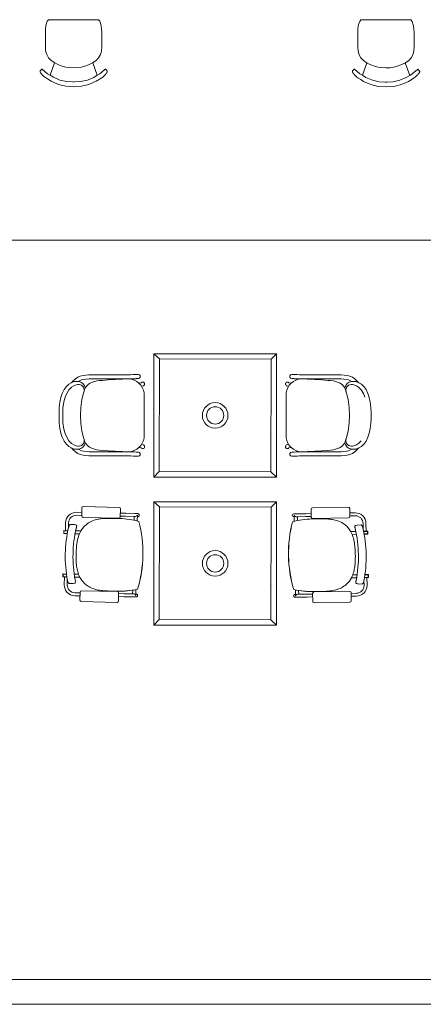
# Model space of a CAD drawing. Header units: millimetres. Extents: x 99250 to 122845, y -19292 to 18303.
# Tile 7 of 99: x 106019 to 108513, y 152 to 6233. Entities that reach past the tile are written whole.
import ezdxf

# ---------------------------------------------------------------- set-up
doc = ezdxf.new("R2010")
doc.units = ezdxf.units.MM
doc.header["$MEASUREMENT"] = 0
doc.linetypes.add('HIDDENX2', pattern=[0.75, 0.5, -0.25])
doc.layers.add('IRISH HOUSE_HYD AIRPORT_DRAINAGE LAYOUT 1$0$GREY SCALE', color=8, linetype='Continuous')
for name, color, linetype, lineweight in [('IRISH HOUSE_HYD AIRPORT_DRAINAGE LAYOUT 1$0$GREYSCALE', 8, 'Continuous', 0), ('M-MEP-ELFA-CABLE', 1, 'HIDDENX2', 20), ('M-MEP-ELPR-EQUIP', 6, 'Continuous', 20)]:
    doc.layers.add(name, color=color, linetype=linetype, lineweight=lineweight)

# ---------------------------------------------------------------- blocks, each defined once
blk = doc.blocks.new('IRISH HOUSE_HYD AIRPORT_DRAINAGE LAYOUT 1$0$FLOOR PLAN')
at = {"layer": 'IRISH HOUSE_HYD AIRPORT_DRAINAGE LAYOUT 1$0$GREYSCALE', "color": 8, "lineweight": 0}
for p, q in [((6182, 6203.2), (6178.2, 6180)), ((6189.7, 6223.5), (6182, 6203.2)), ((6197, 6232.9), (6189.7, 6223.5)), ((6505.7, 6232.9), (6197, 6232.9)), ((6505.7, 6232.9), (6513.3, 6223)), ((6513.3, 6223), (6521.1, 6202.7)), ((6521.1, 6202.7), (6525, 6179.5)), ((8112.6, 6202.5), (8108.7, 6179.3)), ((8120.3, 6222.8), (8112.6, 6202.5)), ((8127.6, 6232.3), (8120.3, 6222.8)), ((8436.2, 6232.3), (8127.6, 6232.3)), ((8128.1, 6232.9), (8127.8, 6232.6)), ((8435.7, 6232.9), (8436, 6232.6)), ((8436.2, 6232.3), (8443.8, 6222.4)), ((8443.8, 6222.4), (8451.6, 6202.1)), ((6178.2, 6180), (6177.4, 6151.7)), ((6177.4, 6151.7), (6177.4, 6120.3)), ((6525, 6179.5), (6525.9, 6151.2)), ((6525.9, 6151.2), (6525.9, 6119.9)), ((8108.7, 6179.3), (8107.9, 6151)), ((8107.9, 6151), (8108, 6119.7)), ((8451.6, 6202.1), (8455.5, 6178.9)), ((8455.5, 6178.9), (8456.4, 6150.6)), ((8456.4, 6150.6), (8456.4, 6119.3)), ((6177.4, 6120.3), (6177.4, 6119.9)), ((6177.5, 6068.4), (6177.4, 6119.9)), ((6525.9, 6119.9), (6525.9, 6119.5)), ((6525.9, 6119.5), (6525.9, 6092.9)), ((6525.9, 6092.9), (6525.9, 6092.7)), ((6526, 6068), (6525.9, 6092.7)), ((8108, 6119.7), (8108, 6119.3)), ((8108, 6067.8), (8108, 6119.3)), ((8456.4, 6119.3), (8456.4, 6118.8)), ((8456.4, 6118.8), (8456.5, 6092.3)), ((8456.5, 6092.3), (8456.5, 6092.1)), ((8456.5, 6067.4), (8456.5, 6092.1)), ((6177.5, 6068.4), (6179.3, 6039.8)), ((6179.3, 6039.8), (6186, 6017.5)), ((6524.3, 6039.3), (6517.6, 6017.1)), ((6526, 6068), (6524.3, 6039.3)), ((8108, 6067.8), (8109.8, 6039.2)), ((8109.8, 6039.2), (8116.5, 6016.9)), ((8454.8, 6038.7), (8448.1, 6016.5)), ((8456.5, 6067.4), (8454.8, 6038.7)), ((6186, 6017.5), (6197, 5998)), ((6197, 5998), (6212.7, 5981)), ((6233.4, 5967.4), (6206.2, 5890.2)), ((6212.7, 5981), (6235.6, 5966)), ((6235.6, 5966), (6259.2, 5954.7)), ((6444.6, 5954.5), (6468.1, 5965.7)), ((6468.1, 5965.7), (6491, 5980.6)), ((6471.1, 5967.6), (6498.7, 5889.8)), ((6506.6, 5997.6), (6491, 5980.6)), ((6517.6, 6017.1), (6506.6, 5997.6)), ((8116.5, 6016.9), (8127.5, 5997.4)), ((8127.5, 5997.4), (8143.2, 5980.3)), ((8163.9, 5966.8), (8136.8, 5889.5)), ((8143.2, 5980.3), (8166.2, 5965.3)), ((8166.2, 5965.3), (8189.7, 5954.1)), ((8375.1, 5953.9), (8398.6, 5965)), ((8398.6, 5965), (8421.5, 5980)), ((8401.6, 5967), (8429.2, 5889.1)), ((8437.2, 5997), (8421.5, 5980)), ((8448.1, 6016.5), (8437.2, 5997)), ((6145, 5916.9), (6144.5, 5916)), ((6144.5, 5916), (6144.5, 5913.8)), ((6144.5, 5913.8), (6144.5, 5912.8)), ((6144.5, 5912.8), (6144.9, 5911)), ((6144.9, 5911), (6145.9, 5908.7)), ((6154.8, 5927.5), (6145, 5916.9)), ((6145.9, 5908.7), (6147.5, 5905.8)), ((6148, 5905.2), (6147.5, 5905.8)), ((6148, 5905.2), (6149.7, 5902.6)), ((6149.7, 5902.6), (6150.2, 5901.9)), ((6150.2, 5901.9), (6152.9, 5898.3)), ((6152.9, 5898.3), (6156.2, 5894.5)), ((6154.8, 5927.5), (6155.6, 5928)), ((6155.6, 5928), (6156.6, 5928)), ((6156.6, 5928), (6157.5, 5927.5)), ((6157.5, 5927.5), (6190.8, 5899.5)), ((6190.8, 5899.5), (6206.2, 5890.2)), ((6259.2, 5954.7), (6281.8, 5946.6)), ((6281.8, 5946.6), (6303.9, 5940.9)), ((6303.9, 5940.9), (6325.3, 5937.4)), ((6325.3, 5937.4), (6351.9, 5935.9)), ((6351.9, 5935.9), (6378.5, 5937.4)), ((6378.5, 5937.4), (6399.9, 5940.8)), ((6399.9, 5940.8), (6422, 5946.4)), ((6422, 5946.4), (6444.6, 5954.5)), ((6514.1, 5899.1), (6498.7, 5889.8)), ((6547.4, 5927), (6514.1, 5899.1)), ((6548.3, 5927.5), (6547.4, 5927)), ((6549.2, 5927.5), (6548.3, 5927.5)), ((6550.1, 5926.9), (6549.2, 5927.5)), ((6550.1, 5926.9), (6559.9, 5916.4)), ((6554.8, 5901.4), (6552, 5897.8)), ((6555.2, 5902.1), (6554.8, 5901.4)), ((6557, 5904.6), (6555.2, 5902.1)), ((6557, 5904.6), (6557.4, 5905.3)), ((6559, 5908.2), (6557.4, 5905.3)), ((6560, 5910.5), (6559, 5908.2)), ((6559.9, 5916.4), (6560.4, 5915.5)), ((6560.4, 5912.2), (6560, 5910.5)), ((6560.4, 5915.5), (6560.4, 5913.2)), ((6560.4, 5913.2), (6560.4, 5912.2)), ((8075.5, 5916.3), (8075, 5915.4)), ((8075, 5915.4), (8075, 5913.1)), ((8075, 5913.1), (8075.1, 5912.1)), ((8075.1, 5912.1), (8075.4, 5910.4)), ((8075.4, 5910.4), (8076.4, 5908.1)), ((8085.3, 5926.8), (8075.5, 5916.3)), ((8076.4, 5908.1), (8078, 5905.2)), ((8078.5, 5904.5), (8078, 5905.2)), ((8078.5, 5904.5), (8080.3, 5901.9)), ((8080.3, 5901.9), (8080.7, 5901.3)), ((8080.7, 5901.3), (8083.5, 5897.7)), ((8085.3, 5926.8), (8086.2, 5927.3)), ((8086.2, 5927.3), (8087.1, 5927.4)), ((8087.1, 5927.4), (8088, 5926.9)), ((8088, 5926.9), (8121.3, 5898.9)), ((8121.3, 5898.9), (8136.8, 5889.5)), ((8189.7, 5954.1), (8212.3, 5946)), ((8212.3, 5946), (8234.4, 5940.2)), ((8234.4, 5940.2), (8255.8, 5936.8)), ((8255.8, 5936.8), (8282.4, 5935.3)), ((8282.4, 5935.3), (8309, 5936.7)), ((8309, 5936.7), (8330.4, 5940.1)), ((8330.4, 5940.1), (8352.5, 5945.8)), ((8352.5, 5945.8), (8375.1, 5953.9)), ((8444.6, 5898.5), (8429.2, 5889.1)), ((8477.9, 5926.4), (8444.6, 5898.5)), ((8478.8, 5926.9), (8477.9, 5926.4)), ((8479.8, 5926.8), (8478.8, 5926.9)), ((8480.6, 5926.3), (8479.8, 5926.8)), ((8480.6, 5926.3), (8490.4, 5915.8)), ((8485.3, 5900.8), (8482.5, 5897.2)), ((8485.7, 5901.4), (8485.3, 5900.8)), ((8487.5, 5904), (8485.7, 5901.4)), ((8487.5, 5904), (8487.9, 5904.7)), ((8489.6, 5907.5), (8487.9, 5904.7)), ((8490.6, 5909.9), (8489.6, 5907.5)), ((8490.4, 5915.8), (8490.9, 5914.9)), ((8490.9, 5911.6), (8490.6, 5909.9)), ((8490.9, 5914.9), (8490.9, 5912.6)), ((8490.9, 5912.6), (8490.9, 5911.6)), ((6156.2, 5894.5), (6159.9, 5890.6)), ((6159.9, 5890.6), (6164, 5886.7)), ((6164, 5886.7), (6168.3, 5882.8)), ((6172.8, 5879.2), (6168.3, 5882.8)), ((6172.8, 5879.2), (6179, 5875.2)), ((6179, 5875.2), (6196.7, 5863.7)), ((6196.7, 5863.7), (6213.6, 5852.9)), ((6206.2, 5890.2), (6227.9, 5877.1)), ((6213.6, 5852.9), (6257.9, 5833.5)), ((6227.9, 5877.1), (6267.8, 5860.6)), ((6267.8, 5860.6), (6309.7, 5850.6)), ((6309.7, 5850.6), (6346.7, 5848.5)), ((6346.7, 5848.5), (6347.5, 5848.4)), ((6347.5, 5848.4), (6352.5, 5848.1)), ((6357.5, 5848.4), (6352.5, 5848.1)), ((6358.3, 5848.5), (6357.5, 5848.4)), ((6395.4, 5850.4), (6358.3, 5848.5)), ((6437.2, 5860.4), (6395.4, 5850.4)), ((6477.1, 5876.7), (6437.2, 5860.4)), ((6491.4, 5852.5), (6447.2, 5833.3)), ((6498.7, 5889.8), (6477.1, 5876.7)), ((6525.9, 5874.7), (6491.4, 5852.5)), ((6532.2, 5878.7), (6525.9, 5874.7)), ((6532.2, 5878.7), (6536.7, 5882.3)), ((6541, 5886.2), (6536.7, 5882.3)), ((6545.1, 5890.1), (6541, 5886.2)), ((6548.8, 5894), (6545.1, 5890.1)), ((6552, 5897.8), (6548.8, 5894)), ((8083.5, 5897.7), (8086.7, 5893.9)), ((8086.7, 5893.9), (8090.4, 5890)), ((8090.4, 5890), (8094.5, 5886)), ((8094.5, 5886), (8098.8, 5882.2)), ((8103.3, 5878.6), (8098.8, 5882.2)), ((8103.3, 5878.6), (8109.5, 5874.6)), ((8109.5, 5874.6), (8127.3, 5863.1)), ((8127.3, 5863.1), (8144.1, 5852.2)), ((8136.8, 5889.5), (8158.4, 5876.4)), ((8144.1, 5852.2), (8188.5, 5832.9)), ((8158.4, 5876.4), (8198.4, 5860)), ((8198.4, 5860), (8240.2, 5849.9)), ((8240.2, 5849.9), (8277.3, 5847.8)), ((8277.3, 5847.8), (8278.1, 5847.8)), ((8278.1, 5847.8), (8283.1, 5847.5)), ((8288, 5847.8), (8283.1, 5847.5)), ((8288.9, 5847.8), (8288, 5847.8)), ((8325.9, 5849.8), (8288.9, 5847.8)), ((8367.7, 5859.7), (8325.9, 5849.8)), ((8407.6, 5876.1), (8367.7, 5859.7)), ((8422, 5851.9), (8377.7, 5832.7)), ((8429.2, 5889.1), (8407.6, 5876.1)), ((8456.5, 5874.1), (8422, 5851.9)), ((8462.7, 5878.1), (8456.5, 5874.1)), ((8462.7, 5878.1), (8467.2, 5881.7)), ((8471.5, 5885.5), (8467.2, 5881.7)), ((8475.6, 5889.5), (8471.5, 5885.5)), ((8479.3, 5893.4), (8475.6, 5889.5)), ((8482.5, 5897.2), (8479.3, 5893.4)), ((6257.9, 5833.5), (6304.6, 5821.7)), ((6352.6, 5818.7), (6304.6, 5821.7)), ((6352.6, 5818.7), (6400.5, 5821.6)), ((6447.2, 5833.3), (6400.5, 5821.6)), ((8188.5, 5832.9), (8235.2, 5821.1)), ((8283.1, 5818.1), (8235.2, 5821.1)), ((8283.1, 5818.1), (8331, 5821)), ((8377.7, 5832.7), (8331, 5821)), ((6848.5, 4169.8), (6881.9, 4137.7)), ((7605.4, 4169.8), (7573.3, 4136.3)), ((6362.8, 4016), (6349.2, 4003.6)), ((6377.7, 4025.2), (6362.8, 4016)), ((6393.6, 4031.7), (6377.7, 4025.2)), ((6410.4, 4035.7), (6393.6, 4031.7)), ((6428.1, 4038), (6410.4, 4035.7)), ((6414.7, 4011.8), (6430.2, 4013.7)), ((6446.7, 4038.9), (6428.1, 4038)), ((6430.2, 4013.7), (6447.5, 4014.6)), ((6624.4, 4039.7), (6446.7, 4038.9)), ((6447.5, 4014.6), (6569.6, 4015.1)), ((6565.9, 4008.1), (6654.9, 4013.9)), ((6624.5, 4014.2), (6569.7, 4015.1)), ((6669.9, 4039.8), (6624.4, 4039.7)), ((6670, 4014.3), (6624.5, 4014.2)), ((6654.9, 4013.9), (6672.8, 4014.4)), ((6688.3, 4039.9), (6669.9, 4039.8)), ((6688.5, 4014.4), (6670, 4014.3)), ((6672.8, 4014.4), (6673.3, 4014.4)), ((6673.3, 4014.4), (6676.1, 4014.2)), ((6698.9, 4040), (6688.3, 4039.9)), ((6698.9, 4014.5), (6688.5, 4014.4)), ((6704.2, 4040.3), (6698.9, 4040)), ((6703.8, 4014.5), (6698.9, 4014.5)), ((6717.2, 4015.2), (6703.8, 4014.5)), ((6719.6, 4041.6), (6704.2, 4040.3)), ((6725.8, 4015.9), (6717.2, 4015.2)), ((6732.1, 4041.9), (6719.6, 4041.6)), ((6738, 4016.1), (6725.8, 4015.9)), ((6751.7, 4041.9), (6732.1, 4041.9)), ((6741, 4016.2), (6738, 4016.1)), ((6752.1, 4017.5), (6741, 4016.2)), ((6751.9, 4041.9), (6751.7, 4041.9)), ((6752.1, 4041.9), (6751.9, 4041.9)), ((6759.3, 4039.6), (6752.1, 4041.9)), ((6752.1, 4017.5), (6759.3, 4019.9)), ((6763.7, 4033.5), (6759.3, 4039.6)), ((6759.3, 4019.9), (6763.7, 4025.9)), ((6763.7, 4025.9), (6763.7, 4033.5)), ((7688.8, 4033.5), (7693.3, 4039.6)), ((7688.8, 4025.9), (7688.8, 4033.5)), ((7693.3, 4019.9), (7688.8, 4025.9)), ((7693.3, 4039.6), (7700.4, 4041.9)), ((7700.4, 4017.5), (7693.3, 4019.9)), ((7700.4, 4041.9), (7700.6, 4041.9)), ((7700.4, 4017.5), (7711.5, 4016.2)), ((7700.6, 4041.9), (7700.8, 4041.9)), ((7700.8, 4041.9), (7720.4, 4041.9)), ((7711.5, 4016.2), (7714.5, 4016.1)), ((7714.5, 4016.1), (7726.7, 4015.9)), ((7720.4, 4041.9), (7732.9, 4041.6)), ((7726.7, 4015.9), (7735.4, 4015.2)), ((7732.9, 4041.6), (7748.3, 4040.3)), ((7735.4, 4015.2), (7748.7, 4014.5)), ((7748.3, 4040.3), (7753.6, 4040)), ((7748.7, 4014.5), (7753.6, 4014.5)), ((7753.6, 4040), (7764.2, 4039.9)), ((7753.6, 4014.5), (7764.1, 4014.4)), ((7764.1, 4014.4), (7782.5, 4014.3)), ((7764.2, 4039.9), (7782.6, 4039.8)), ((7779.2, 4014.4), (7776.4, 4014.2)), ((7779.7, 4014.4), (7779.2, 4014.4)), ((7797.6, 4013.9), (7779.7, 4014.4)), ((7782.5, 4014.3), (7828, 4014.2)), ((7782.6, 4039.8), (7828.1, 4039.7)), ((7886.6, 4008.1), (7797.6, 4013.9)), ((7828, 4014.2), (7882.8, 4015.1)), ((7828.1, 4039.7), (8005.8, 4038.9)), ((8005, 4014.6), (7882.9, 4015.1)), ((8022.3, 4013.7), (8005, 4014.6)), ((8005.8, 4038.9), (8024.4, 4038)), ((8037.8, 4011.8), (8022.3, 4013.7)), ((8024.4, 4038), (8042.1, 4035.7)), ((8042.1, 4035.7), (8058.9, 4031.7)), ((8058.9, 4031.7), (8074.8, 4025.2)), ((8074.8, 4025.2), (8089.7, 4016)), ((8089.7, 4016), (8103.3, 4003.6)), ((6293.1, 3948.4), (6305.7, 3966.1)), ((6305.7, 3966.1), (6307.3, 3967.5)), ((6307.3, 3967.5), (6321.8, 3982)), ((6321.8, 3982), (6336.7, 3990.6)), ((6339.7, 3963.7), (6323.6, 3947.2)), ((6336.7, 3990.6), (6339.8, 3992.4)), ((6353, 3972.5), (6339.7, 3963.7)), ((6339.8, 3992.4), (6340.7, 3992.8)), ((6349.2, 4003.6), (6340.7, 3992.8)), ((6340.7, 3992.8), (6352.1, 3997.4)), ((6352.1, 3997.4), (6356.5, 3998)), ((6367.9, 3978.6), (6353, 3972.5)), ((6356.5, 3998), (6367.6, 3999.1)), ((6380, 3998.1), (6367.6, 3999.1)), ((6377.5, 3979.9), (6367.9, 3978.6)), ((6378.3, 3980), (6377.5, 3979.9)), ((6380, 3998.1), (6388.7, 4003.5)), ((6381.5, 3998), (6380, 3998.1)), ((6388.7, 4003.5), (6401, 4008.5)), ((6390.2, 3999.5), (6390.2, 3999.5)), ((6401, 4008.5), (6414.7, 4011.8)), ((6423.4, 3959.5), (6412.9, 3925.9)), ((6441.7, 3980.1), (6423.4, 3959.5)), ((6451.1, 3986.1), (6441.7, 3980.1)), ((6457.9, 3990.5), (6451.1, 3986.1)), ((6475.2, 3997.3), (6457.9, 3990.5)), ((6475.2, 3997.3), (6495.1, 4002)), ((6495.1, 4002), (6512.5, 4004.4)), ((6512.5, 4004.4), (6529.8, 4005.8)), ((6529.8, 4005.8), (6565.9, 4008.1)), ((6655.5, 3999.7), (6655.5, 3999.7)), ((6759.3, 3988), (6769.4, 3991.2)), ((6769.4, 3991.2), (6775.1, 3993.8)), ((6775.1, 3993.8), (6775.2, 3993.9)), ((6775.2, 3993.9), (6779.6, 3994.8)), ((6783.9, 3972.4), (6776.9, 3969)), ((6779.6, 3994.8), (6784.1, 3993.9)), ((6784.1, 3972.5), (6783.9, 3972.4)), ((6784.1, 3993.9), (6787.8, 3991.4)), ((6787.8, 3975), (6784.1, 3972.5)), ((6787.8, 3991.4), (6790.3, 3987.6)), ((6790.3, 3978.8), (6787.8, 3975)), ((6790.3, 3987.6), (6791.2, 3983.2)), ((6791.2, 3983.2), (6790.3, 3978.8)), ((7662.2, 3987.6), (7661.3, 3983.2)), ((7661.3, 3983.2), (7662.2, 3978.8)), ((7664.7, 3991.4), (7662.2, 3987.6)), ((7662.2, 3978.8), (7664.7, 3975)), ((7668.4, 3993.9), (7664.7, 3991.4)), ((7664.7, 3975), (7668.4, 3972.5)), ((7672.9, 3994.8), (7668.4, 3993.9)), ((7668.4, 3972.5), (7668.6, 3972.4)), ((7668.6, 3972.4), (7675.6, 3969)), ((7677.3, 3993.9), (7672.9, 3994.8)), ((7677.4, 3993.8), (7677.3, 3993.9)), ((7683.1, 3991.2), (7677.4, 3993.8)), ((7693.2, 3988), (7683.1, 3991.2)), ((7797, 3999.7), (7797, 3999.7)), ((7922.8, 4005.8), (7886.6, 4008.1)), ((7940.1, 4004.4), (7922.8, 4005.8)), ((7957.4, 4002), (7940.1, 4004.4)), ((7977.3, 3997.3), (7957.4, 4002)), ((7977.3, 3997.3), (7994.6, 3990.5)), ((7994.6, 3990.5), (8001.4, 3986.1)), ((8001.4, 3986.1), (8010.8, 3980.1)), ((8010.8, 3980.1), (8029.1, 3959.5)), ((8029.1, 3959.5), (8039.6, 3925.9)), ((8051.5, 4008.5), (8037.8, 4011.8)), ((8063.8, 4003.5), (8051.5, 4008.5)), ((8062.3, 3999.5), (8062.3, 3999.5)), ((8072.5, 3998.1), (8063.8, 4003.5)), ((8071, 3998), (8072.5, 3998.1)), ((8072.5, 3998.1), (8084.9, 3999.1)), ((8074.2, 3980), (8075, 3979.9)), ((8075, 3979.9), (8084.6, 3978.6)), ((8084.6, 3978.6), (8099.5, 3972.5)), ((8096, 3998), (8084.9, 3999.1)), ((8100.4, 3997.4), (8096, 3998)), ((8099.5, 3972.5), (8112.8, 3963.7)), ((8111.8, 3992.8), (8100.4, 3997.4)), ((8103.3, 4003.6), (8111.8, 3992.8)), ((8112.7, 3992.4), (8111.8, 3992.8)), ((8115.8, 3990.6), (8112.7, 3992.4)), ((8112.8, 3963.7), (8128.9, 3947.2)), ((8130.7, 3982), (8115.8, 3990.6)), ((8145.3, 3967.5), (8130.7, 3982)), ((8146.8, 3966.1), (8145.3, 3967.5)), ((8159.4, 3948.4), (8146.8, 3966.1)), ((6273.7, 3900.2), (6267.3, 3870.7)), ((6281.7, 3924.7), (6273.7, 3900.2)), ((6293.1, 3948.4), (6281.7, 3924.7)), ((6299.8, 3901.8), (6292.5, 3874)), ((6309.7, 3925.1), (6299.8, 3901.8)), ((6323.6, 3947.2), (6309.7, 3925.1)), ((6412.9, 3925.9), (6403.9, 3886.9)), ((6787.3, 3928.1), (6787.3, 3651.3)), ((7665.2, 3928.1), (7665.2, 3651.3)), ((8039.6, 3925.9), (8048.6, 3886.9)), ((8128.9, 3947.2), (8142.8, 3925.1)), ((8142.8, 3925.1), (8152.7, 3901.8)), ((8159.4, 3948.4), (8170.8, 3924.7)), ((8170.8, 3924.7), (8178.8, 3900.2)), ((8178.8, 3900.2), (8185.2, 3870.7)), ((6263.4, 3838.5), (6262.3, 3807.6)), ((6267.3, 3870.7), (6263.4, 3838.5)), ((6286.2, 3834.3), (6285.1, 3789.7)), ((6292.5, 3874), (6286.2, 3834.3)), ((6396.9, 3838.4), (6394.6, 3789.7)), ((6403.9, 3886.9), (6396.9, 3838.4)), ((8048.6, 3886.9), (8055.6, 3838.4)), ((8055.6, 3838.4), (8057.9, 3789.7)), ((8185.2, 3870.7), (8189.1, 3838.5)), ((8189.1, 3838.5), (8190.2, 3807.6)), ((6262.3, 3807.6), (6262.5, 3789.7)), ((6262.3, 3771.7), (6262.5, 3789.6)), ((6263.4, 3740.8), (6262.3, 3771.7)), ((6285.1, 3789.7), (6286.2, 3745)), ((6394.6, 3789.7), (6394.6, 3789.7)), ((6394.6, 3789.7), (6394.6, 3789.6)), ((6394.6, 3789.6), (6396.9, 3740.9)), ((8057.9, 3789.6), (8055.6, 3740.9)), ((8057.9, 3789.7), (8057.9, 3789.7)), ((8057.9, 3789.7), (8057.9, 3789.6)), ((8189.1, 3740.8), (8190.2, 3771.7)), ((8190.2, 3807.6), (8190, 3789.7)), ((8190.2, 3771.7), (8190, 3789.6)), ((6267.3, 3708.6), (6263.4, 3740.8)), ((6286.2, 3745), (6292.5, 3705.3)), ((6396.9, 3740.9), (6403.9, 3692.4)), ((8055.6, 3740.9), (8048.6, 3692.4)), ((8185.2, 3708.6), (8189.1, 3740.8)), ((6273.7, 3679.1), (6267.3, 3708.6)), ((6281.7, 3654.6), (6273.7, 3679.1)), ((6293.1, 3630.9), (6281.7, 3654.6)), ((6292.5, 3705.3), (6299.8, 3677.6)), ((6299.8, 3677.6), (6309.7, 3654.2)), ((6309.7, 3654.2), (6323.6, 3632.1)), ((6403.9, 3692.4), (6412.9, 3653.4)), ((6412.9, 3653.4), (6423.4, 3619.8)), ((7567.4, 3656.3), (7567.7, 3656.3)), ((7585.3, 3656.6), (7585.6, 3656.6)), ((8039.6, 3653.4), (8029.1, 3619.8)), ((8048.6, 3692.4), (8039.6, 3653.4)), ((8159.4, 3630.9), (8170.8, 3654.6)), ((8170.8, 3654.6), (8178.8, 3679.1)), ((8178.8, 3679.1), (8185.2, 3708.6)), ((6293.1, 3630.9), (6305.7, 3613.2)), ((6305.7, 3613.2), (6307.3, 3611.8)), ((6307.3, 3611.8), (6321.8, 3597.3)), ((6321.8, 3597.3), (6336.7, 3588.7)), ((6339.7, 3615.6), (6323.6, 3632.1)), ((6336.7, 3588.7), (6339.8, 3586.9)), ((6353, 3606.8), (6339.7, 3615.6)), ((6367.9, 3600.7), (6353, 3606.8)), ((6377.5, 3599.4), (6367.9, 3600.7)), ((6378.3, 3599.3), (6377.5, 3599.4)), ((6441.7, 3599.2), (6423.4, 3619.8)), ((6451.1, 3593.2), (6441.7, 3599.2)), ((6457.9, 3588.8), (6451.1, 3593.2)), ((6475.2, 3582), (6457.9, 3588.8)), ((6759.3, 3591.3), (6769.4, 3588.1)), ((6769.4, 3588.1), (6775.1, 3585.5)), ((6783.9, 3606.9), (6776.9, 3610.3)), ((6784.1, 3606.8), (6783.9, 3606.9)), ((6787.8, 3604.3), (6784.1, 3606.8)), ((6784.1, 3585.4), (6787.8, 3587.9)), ((6790.3, 3600.5), (6787.8, 3604.3)), ((6787.8, 3587.9), (6790.3, 3591.7)), ((6791.2, 3596.1), (6790.3, 3600.5)), ((6790.3, 3591.7), (6791.2, 3596.1)), ((7661.3, 3596.1), (7662.2, 3600.5)), ((7662.2, 3591.7), (7661.3, 3596.1)), ((7662.2, 3600.5), (7664.7, 3604.3)), ((7664.7, 3587.9), (7662.2, 3591.7)), ((7664.7, 3604.3), (7668.4, 3606.8)), ((7668.4, 3585.4), (7664.7, 3587.9)), ((7668.4, 3606.8), (7668.6, 3606.9)), ((7668.6, 3606.9), (7675.6, 3610.3)), ((7683.1, 3588.1), (7677.4, 3585.5)), ((7693.2, 3591.3), (7683.1, 3588.1)), ((7977.3, 3582), (7994.6, 3588.8)), ((7994.6, 3588.8), (8001.4, 3593.2)), ((8001.4, 3593.2), (8010.8, 3599.2)), ((8010.8, 3599.2), (8029.1, 3619.8)), ((8074.2, 3599.3), (8075, 3599.4)), ((8075, 3599.4), (8084.6, 3600.7)), ((8084.6, 3600.7), (8099.5, 3606.8)), ((8099.5, 3606.8), (8112.8, 3615.6)), ((8115.8, 3588.7), (8112.7, 3586.9)), ((8112.8, 3615.6), (8128.9, 3632.1)), ((8130.7, 3597.3), (8115.8, 3588.7)), ((8145.3, 3611.8), (8130.7, 3597.3)), ((8146.8, 3613.2), (8145.3, 3611.8)), ((8159.4, 3630.9), (8146.8, 3613.2)), ((6339.8, 3586.9), (6340.7, 3586.5)), ((6340.7, 3586.5), (6352.1, 3581.9)), ((6349.2, 3575.8), (6340.7, 3586.5)), ((6362.8, 3563.3), (6349.2, 3575.8)), ((6352.1, 3581.9), (6356.5, 3581.3)), ((6356.5, 3581.3), (6367.6, 3580.2)), ((6377.7, 3554.1), (6362.8, 3563.3)), ((6380, 3581.2), (6367.6, 3580.2)), ((6393.6, 3547.6), (6377.7, 3554.1)), ((6381.5, 3581.4), (6380, 3581.2)), ((6380, 3581.2), (6388.7, 3575.8)), ((6388.7, 3575.8), (6401, 3570.9)), ((6390.2, 3579.8), (6390.2, 3579.8)), ((6410.4, 3543.6), (6393.6, 3547.6)), ((6401, 3570.9), (6414.7, 3567.6)), ((6428.1, 3541.4), (6410.4, 3543.6)), ((6414.7, 3567.6), (6430.2, 3565.6)), ((6446.7, 3540.4), (6428.1, 3541.4)), ((6430.2, 3565.6), (6447.5, 3564.7)), ((6624.4, 3539.6), (6446.7, 3540.4)), ((6447.5, 3564.7), (6569.6, 3564.2)), ((6475.2, 3582), (6495.1, 3577.3)), ((6495.1, 3577.3), (6512.5, 3574.9)), ((6512.5, 3574.9), (6529.8, 3573.5)), ((6529.8, 3573.5), (6565.9, 3571.2)), ((6565.9, 3571.2), (6654.9, 3565.5)), ((6624.5, 3565.1), (6569.7, 3564.2)), ((6669.9, 3539.5), (6624.4, 3539.6)), ((6670, 3565), (6624.5, 3565.1)), ((6654.9, 3565.5), (6672.8, 3565)), ((6655.5, 3579.6), (6655.5, 3579.6)), ((6688.3, 3539.4), (6669.9, 3539.5)), ((6688.5, 3564.9), (6670, 3565)), ((6672.8, 3565), (6673.3, 3565)), ((6673.3, 3565), (6676.1, 3565.1)), ((6698.9, 3539.4), (6688.3, 3539.4)), ((6698.9, 3564.9), (6688.5, 3564.9)), ((6703.8, 3564.8), (6698.9, 3564.9)), ((6704.2, 3539), (6698.9, 3539.4)), ((6717.2, 3564.1), (6703.8, 3564.8)), ((6719.6, 3537.7), (6704.2, 3539)), ((6725.8, 3563.4), (6717.2, 3564.1)), ((6732.1, 3537.4), (6719.6, 3537.7)), ((6738, 3563.2), (6725.8, 3563.4)), ((6751.7, 3537.4), (6732.1, 3537.4)), ((6741, 3563.2), (6738, 3563.2)), ((6752.1, 3561.8), (6741, 3563.2)), ((6751.9, 3537.4), (6751.7, 3537.4)), ((6752.1, 3537.4), (6751.9, 3537.4)), ((6752.1, 3561.8), (6759.3, 3559.5)), ((6759.3, 3539.8), (6752.1, 3537.4)), ((6759.3, 3559.5), (6763.7, 3553.4)), ((6763.7, 3545.8), (6759.3, 3539.8)), ((6763.7, 3553.4), (6763.7, 3545.8)), ((6775.1, 3585.5), (6775.2, 3585.4)), ((6775.2, 3585.4), (6779.6, 3584.5)), ((6779.6, 3584.5), (6784.1, 3585.4)), ((7672.9, 3584.5), (7668.4, 3585.4)), ((7677.3, 3585.4), (7672.9, 3584.5)), ((7677.4, 3585.5), (7677.3, 3585.4)), ((7693.3, 3559.5), (7688.8, 3553.4)), ((7688.8, 3553.4), (7688.8, 3545.8)), ((7688.8, 3545.8), (7693.3, 3539.8)), ((7700.4, 3561.8), (7693.3, 3559.5)), ((7693.3, 3539.8), (7700.4, 3537.4)), ((7700.4, 3561.8), (7711.5, 3563.2)), ((7700.4, 3537.4), (7700.6, 3537.4)), ((7700.6, 3537.4), (7700.8, 3537.4)), ((7700.8, 3537.4), (7720.4, 3537.4)), ((7711.5, 3563.2), (7714.5, 3563.2)), ((7714.5, 3563.2), (7726.7, 3563.4)), ((7720.4, 3537.4), (7732.9, 3537.7)), ((7726.7, 3563.4), (7735.4, 3564.1)), ((7732.9, 3537.7), (7748.3, 3539)), ((7735.4, 3564.1), (7748.7, 3564.8)), ((7748.3, 3539), (7753.6, 3539.4)), ((7748.7, 3564.8), (7753.6, 3564.9)), ((7753.6, 3564.9), (7764.1, 3564.9)), ((7753.6, 3539.4), (7764.2, 3539.4)), ((7764.1, 3564.9), (7782.5, 3565)), ((7764.2, 3539.4), (7782.6, 3539.5)), ((7779.2, 3565), (7776.4, 3565.1)), ((7779.7, 3565), (7779.2, 3565)), ((7797.6, 3565.5), (7779.7, 3565)), ((7782.5, 3565), (7828, 3565.1)), ((7782.6, 3539.5), (7828.1, 3539.6)), ((7797, 3579.6), (7797, 3579.6)), ((7886.6, 3571.2), (7797.6, 3565.5)), ((7828, 3565.1), (7882.8, 3564.2)), ((7828.1, 3539.6), (8005.8, 3540.4)), ((8005, 3564.7), (7882.9, 3564.2)), ((7922.8, 3573.5), (7886.6, 3571.2)), ((7940.1, 3574.9), (7922.8, 3573.5)), ((7957.4, 3577.3), (7940.1, 3574.9)), ((7977.3, 3582), (7957.4, 3577.3)), ((8022.3, 3565.6), (8005, 3564.7)), ((8005.8, 3540.4), (8024.4, 3541.4)), ((8037.8, 3567.6), (8022.3, 3565.6)), ((8024.4, 3541.4), (8042.1, 3543.6)), ((8051.5, 3570.9), (8037.8, 3567.6)), ((8042.1, 3543.6), (8058.9, 3547.6)), ((8063.8, 3575.8), (8051.5, 3570.9)), ((8058.9, 3547.6), (8074.8, 3554.1)), ((8062.3, 3579.8), (8062.3, 3579.8)), ((8072.5, 3581.2), (8063.8, 3575.8)), ((8071, 3581.4), (8072.5, 3581.2)), ((8072.5, 3581.2), (8084.9, 3580.2)), ((8074.8, 3554.1), (8089.7, 3563.3)), ((8096, 3581.3), (8084.9, 3580.2)), ((8089.7, 3563.3), (8103.3, 3575.8)), ((8100.4, 3581.9), (8096, 3581.3)), ((8111.8, 3586.5), (8100.4, 3581.9)), ((8103.3, 3575.8), (8111.8, 3586.5)), ((8112.7, 3586.9), (8111.8, 3586.5)), ((6848.5, 3408.4), (6880.6, 3441.9)), ((7605.4, 3408.4), (7571.9, 3440.5)), ((6633, 3221.5), (6411.9, 3226.1)), ((6848.5, 3256), (6881.9, 3223.9)), ((7605.4, 3256), (7573.3, 3222.6)), ((7828.8, 3219.2), (8049.8, 3222.9)), ((6369.7, 3172.7), (6402.3, 3172)), ((6370, 3190.8), (6402.6, 3190.2)), ((6403.2, 3217.8), (6402.2, 3168.2)), ((6640.3, 3163.2), (6641.3, 3212.8)), ((6640.4, 3167.1), (6673.5, 3166.4)), ((6640.8, 3185.2), (6673.9, 3184.5)), ((6730.6, 3165.2), (6673.5, 3166.4)), ((6731, 3183.3), (6673.9, 3184.5)), ((6726.6, 3165.3), (6726.1, 3142)), ((6730.6, 3165.2), (6735.6, 3165.1)), ((6731, 3183.3), (6749, 3183)), ((6744.9, 3174), (6744.9, 3174)), ((6746.3, 3173.9), (6744.9, 3174)), ((6746.3, 3173.8), (6745.5, 3137.6)), ((6746.1, 3164.9), (6748.6, 3164.8)), ((6746.3, 3173.8), (6746.3, 3173.8)), ((7730.6, 3181.4), (7712.6, 3181.1)), ((7715.4, 3163), (7712.9, 3162.9)), ((7715.3, 3172), (7716.7, 3172.1)), ((7715.3, 3171.9), (7715.9, 3135.7)), ((7715.3, 3171.9), (7715.3, 3171.9)), ((7716.7, 3172.1), (7716.7, 3172.1)), ((7730.9, 3163.2), (7725.9, 3163.1)), ((7730.6, 3181.4), (7787.7, 3182.3)), ((7730.9, 3163.2), (7788, 3164.2)), ((7735, 3163.3), (7735.3, 3140)), ((7820.8, 3182.9), (7787.7, 3182.3)), ((7821.1, 3164.7), (7788, 3164.2)), ((7821.2, 3160.9), (7820.4, 3210.5)), ((8058.5, 3214.5), (8059.4, 3164.9)), ((8091.6, 3187.5), (8059, 3186.9)), ((8091.9, 3169.3), (8059.3, 3168.8)), ((6301.4, 3077.8), (6302.4, 3126)), ((6319.9, 3092.6), (6320.6, 3125.6)), ((6355.3, 3115.6), (6333.3, 3116)), ((6355.3, 3115.6), (6355.3, 3115.6)), ((6356.9, 3115.3), (6366.6, 3112.6)), ((6410.5, 3159.5), (6631.6, 3154.9)), ((6755.8, 3134.7), (6755.8, 3134.7)), ((6756.2, 3134.7), (6756.2, 3134.7)), ((7705.2, 3132.8), (7705.2, 3132.8)), ((7705.6, 3132.8), (7705.6, 3132.8)), ((8051, 3156.2), (7829.9, 3152.5)), ((8104.4, 3111.9), (8094.8, 3109.2)), ((8106, 3112.1), (8128, 3112.5)), ((8106, 3112.1), (8106, 3112.1)), ((8141.3, 3089), (8140.8, 3122)), ((8159.7, 3074.1), (8158.9, 3122.4)), ((6291.1, 3076.8), (6290.7, 3061)), ((6292.3, 3076.8), (6291.9, 3061)), ((6291.9, 3061), (6292.3, 3061)), ((6291.9, 3059.8), (6313.1, 3059.4)), ((6316.6, 3077.4), (6292.3, 3077.9)), ((6292.6, 3076.8), (6292.3, 3061)), ((6316.4, 3076.3), (6292.3, 3076.8)), ((6292.3, 3061), (6313.3, 3060.5)), ((6292.6, 3076.8), (6316.4, 3076.3)), ((6388, 3057.8), (6361.4, 3058.4)), ((6365, 3076.4), (6396.7, 3075.8)), ((6368.7, 3093.3), (6368.7, 3093.3)), ((8096.2, 3073), (8064.5, 3072.5)), ((8073.1, 3054.5), (8099.7, 3054.9)), ((8092.5, 3089.9), (8092.5, 3089.9)), ((8144.6, 3073.8), (8168.9, 3074.3)), ((8168.6, 3073.1), (8144.8, 3072.7)), ((8144.8, 3072.7), (8168.9, 3073.1)), ((8168.8, 3057.3), (8147.8, 3056.9)), ((8169.2, 3056.1), (8148, 3055.8)), ((8168.6, 3073.1), (8168.8, 3057.3)), ((8169.2, 3057.3), (8168.8, 3057.3)), ((8168.9, 3073.1), (8169.2, 3057.3)), ((8170.1, 3073.1), (8170.4, 3057.3)), ((6780.2, 2924.8), (6780.1, 2924.8)), ((6780.1, 2924.8), (6780.2, 2924.8)), ((6780.1, 2924.8), (6780.1, 2924.8)), ((6780.2, 2924.8), (6780.6, 2924.7)), ((6780.2, 2924.8), (6780.6, 2924.7)), ((6780.2, 2924.8), (6780.2, 2924.8)), ((6780.6, 2924.7), (6780.6, 2924.7)), ((7680.4, 2923), (7679.9, 2923)), ((7679.9, 2923), (7679.9, 2923)), ((7680.4, 2923), (7679.9, 2923)), ((7680.4, 2923), (7680.5, 2923)), ((7680.5, 2923), (7680.4, 2923)), ((7680.4, 2923), (7680.4, 2923)), ((7680.5, 2923), (7680.5, 2923)), ((6285.5, 2809), (6285.2, 2793.2)), ((6286.7, 2808.9), (6286.4, 2793.2)), ((6307.8, 2809.7), (6286.7, 2810.1)), ((6308, 2808.5), (6286.7, 2809)), ((6287, 2808.9), (6286.7, 2793.2)), ((6287, 2808.9), (6308, 2808.5)), ((6356.1, 2808.7), (6382.7, 2808.1)), ((8104, 2805.3), (8077.4, 2804.8)), ((8173.1, 2805.2), (8152.1, 2804.9)), ((8152.1, 2804.9), (8173.4, 2805.2)), ((8152.3, 2806.1), (8173.4, 2806.4)), ((8173.1, 2805.2), (8173.4, 2789.5)), ((8173.4, 2805.2), (8173.7, 2789.5)), ((8174.6, 2805.2), (8174.9, 2789.5)), ((6286.4, 2793.2), (6286.7, 2793.2)), ((6286.4, 2792), (6310.6, 2791.5)), ((6286.7, 2793.2), (6310.4, 2792.7)), ((6295.5, 2791.8), (6294.5, 2743.6)), ((6313.3, 2775.8), (6312.6, 2743.2)), ((6314.5, 2769.5), (6314.5, 2769.5)), ((6325.7, 2751.8), (6347.7, 2751.4)), ((6359.1, 2753.8), (6349.4, 2751.5)), ((6349.4, 2751.5), (6349.4, 2751.5)), ((6390.7, 2789.8), (6358.9, 2790.5)), ((7567.4, 2742.5), (7567.7, 2742.5)), ((7585.3, 2742.9), (7585.6, 2742.9)), ((8069.4, 2786.5), (8101.1, 2787.1)), ((8100.8, 2750.4), (8110.5, 2748.1)), ((8110.5, 2748.1), (8110.5, 2748.1)), ((8134.2, 2748.3), (8112.2, 2747.9)), ((8145.5, 2765.9), (8145.5, 2765.9)), ((8146.7, 2772.2), (8147.2, 2739.6)), ((8173.7, 2788.3), (8149.5, 2787.9)), ((8173.4, 2789.5), (8149.7, 2789.1)), ((8164.6, 2788.1), (8165.4, 2739.9)), ((8173.7, 2789.5), (8173.4, 2789.5)), ((6359.3, 2676), (6391.9, 2675.3)), ((6359.7, 2694.1), (6392.3, 2693.4)), ((6392.4, 2697.5), (6391.3, 2647.9)), ((6622.2, 2701.3), (6401.1, 2705.9)), ((6629.5, 2643), (6630.5, 2692.6)), ((6630.4, 2688.5), (6663.6, 2687.8)), ((6720.7, 2686.6), (6663.6, 2687.8)), ((6717.1, 2709.9), (6716.6, 2686.7)), ((6720.7, 2686.6), (6725.6, 2686.5)), ((6732.7, 2682.8), (6732.7, 2682.8)), ((6734.5, 2677.2), (6736, 2677.2)), ((6736.7, 2713.6), (6736, 2677.3)), ((6736, 2677.2), (6736, 2677.2)), ((6736.1, 2686.3), (6738.6, 2686.2)), ((7723.5, 2684.3), (7721, 2684.3)), ((7723, 2711.6), (7723.6, 2675.4)), ((7726.9, 2680.9), (7726.9, 2680.9)), ((7739, 2684.6), (7734, 2684.5)), ((7739, 2684.6), (7796.1, 2685.5)), ((7742.6, 2707.9), (7743, 2684.7)), ((7829.2, 2686.1), (7796.1, 2685.5)), ((7830, 2640.6), (7829.1, 2690.2)), ((7837.5, 2698.9), (8058.6, 2702.6)), ((8067.3, 2694.2), (8068.1, 2644.6)), ((8100, 2690.7), (8067.4, 2690.1)), ((6399.7, 2639.2), (6620.8, 2634.6)), ((6630.1, 2670.3), (6663.2, 2669.6)), ((6720.3, 2668.4), (6663.2, 2669.6)), ((6720.3, 2668.4), (6738.3, 2668.1)), ((7739.3, 2666.4), (7721.3, 2666.1)), ((7725.1, 2675.3), (7723.7, 2675.2)), ((7723.7, 2675.2), (7723.7, 2675.2)), ((7739.3, 2666.4), (7796.4, 2667.4)), ((7829.5, 2668), (7796.4, 2667.4)), ((8059.7, 2636), (7838.7, 2632.2)), ((8100.3, 2672.5), (8067.7, 2672)), ((6848.5, 2494.7), (6880.6, 2528.2)), ((7605.4, 2494.7), (7571.9, 2526.8))]:
    blk.add_line(p, q, dxfattribs=at)
at = {"layer": 'IRISH HOUSE_HYD AIRPORT_DRAINAGE LAYOUT 1$0$GREYSCALE', "color": 8, "lineweight": 0, "ltscale": 3}
for p, q in [((6848.5, 3408.4), (6848.5, 4169.8)), ((6848.5, 4169.8), (7605.4, 4169.8)), ((6880.6, 3441.9), (6881.9, 4137.7)), ((6881.9, 4137.7), (7573.3, 4136.3)), ((7573.3, 4136.3), (7571.9, 3440.5)), ((7605.4, 4169.8), (7605.4, 3408.4)), ((7605.4, 3408.4), (6848.5, 3408.4)), ((7571.9, 3440.5), (6880.6, 3441.9)), ((6848.5, 2494.7), (6848.5, 3256)), ((6848.5, 3256), (7605.4, 3256)), ((6880.6, 2528.2), (6881.9, 3223.9)), ((6881.9, 3223.9), (7573.3, 3222.6)), ((7605.4, 3256), (7605.4, 2494.7)), ((7573.3, 3222.6), (7571.9, 2526.8)), ((7605.4, 2494.7), (6848.5, 2494.7)), ((7571.9, 2526.8), (6880.6, 2528.2))]:
    blk.add_line(p, q, dxfattribs=at)
at = {"layer": 'IRISH HOUSE_HYD AIRPORT_DRAINAGE LAYOUT 1$0$GREYSCALE', "color": 8, "lineweight": 0, "ltscale": 0.25}
for p, q in [((1453.1, 304.8), (11785.4, 304.8)), ((4032.6, 304.8), (8535.8, 304.8))]:
    blk.add_line(p, q, dxfattribs=at)
at = {"layer": 'IRISH HOUSE_HYD AIRPORT_DRAINAGE LAYOUT 1$0$GREYSCALE', "color": 8, "lineweight": 0, "ltscale": 0.2}
blk.add_line((1605.5, 152.4), (11785.4, 152.4), dxfattribs=at)
at = {"layer": 'IRISH HOUSE_HYD AIRPORT_DRAINAGE LAYOUT 1$0$GREYSCALE', "color": 8, "lineweight": 0}
for centre, radius in [((7226.9, 3789.1), 78.9), ((7226.9, 3789.1), 53.5), ((7226.9, 2875.4), 78.9), ((7226.9, 2875.4), 53.5)]:
    blk.add_circle(centre, radius, dxfattribs=at)
for centre, radius, start, end in [((6689.2, 3915.5), 98.9, 7.29085, 88.35511), ((7763.3, 3915.5), 98.9, 91.64489, 172.70915), ((6383.1, 3945.9), 34.5, 348.24014, 99.34484), ((6378.3, 3952.4), 45.6, 8.88644, 85.879), ((8074.2, 3952.4), 45.6, 94.121, 171.11356), ((8069.4, 3945.9), 34.5, 80.65516, 191.75986), ((6689.2, 3663.8), 98.9, 271.64489, 352.70915), ((7763.3, 3663.8), 98.9, 187.29085, 268.35511), ((6383.1, 3633.4), 34.5, 260.65516, 11.75986), ((6378.3, 3626.9), 45.6, 274.121, 351.11356), ((8074.2, 3626.9), 45.6, 188.88644, 265.879), ((8069.4, 3633.4), 34.5, 168.24014, 279.34484), ((6368.7, 3124.6), 66.2, 88.80733, 178.80733), ((6368.7, 3124.6), 48.1, 88.80733, 178.80733), ((6735.6, 3174.3), 9.3, 320.86825, 357.85191), ((6736.7, 3174), 9.56, 358.8283, 359.61115), ((7724.8, 3172.1), 9.56, 180.1635, 180.94634), ((7726, 3172.4), 9.3, 181.92274, 218.90639), ((8092.7, 3121.2), 66.2, 0.96731, 90.96731), ((8092.7, 3121.2), 48.1, 0.96731, 90.96731), ((6379.8, 3085.1), 60, 160.60984, 166.74395), ((6364.7, 3090.4), 44, 155.8299, 160.57202), ((6351.8, 3096.1), 29.9, 151.94902, 155.72118), ((6341.1, 3101.9), 17.8, 142.60379, 152.30604), ((6335.1, 3106.5), 10.2, 128.83099, 142.4771), ((6333.4, 3108.6), 7.45, 104.90973, 128.7466), ((6333.2, 3109.2), 6.85, 88.94491, 104.49392), ((6355.1, 3108.9), 6.68, 74.41077, 88.76707), ((6364.9, 3106.7), 6.23, 15.89197, 74.19172), ((6265.3, 3121.4), 107.1, 348.11545, 349.51613), ((6324.5, 3110.5), 46.9, 349.50252, 351.56551), ((6363.6, 3106.3), 7.53, 359.7999, 15.96709), ((6345.7, 3107.4), 25.5, 351.43893, 354.74925), ((6358.9, 3106.2), 12.2, 354.68333, 0.28088), ((6525.5, 2998.3), 151.1, 108.06511, 137.10279), ((6539.9, 2956.1), 195.7, 99.14788, 108.2188), ((6553.9, 2872.7), 280.2, 94.19548, 99.27855), ((6566.4, 2716), 437.4, 91.55447, 94.3225), ((6578.3, 2315.7), 837.9, 90.03427, 91.62837), ((6581.2, 1523.6), 1630, 88.97328, 90.11669), ((6595.5, 2313.2), 840.3, 85.18525, 88.98811), ((6622.4, 2629.1), 523.2, 78.49936, 85.21104), ((6639.4, 2721.7), 429, 74.26674, 78.26472), ((6005, 2940.9), 775.4, 358.80697, 14.47554), ((6005.9, 2940.9), 774.9, 358.80728, 14.48534), ((8454.7, 2936.1), 774.9, 165.2893, 180.96736), ((8455.6, 2936.1), 775.4, 165.2991, 180.96767), ((7820.4, 2719.4), 429, 101.50992, 105.50791), ((7837, 2626.7), 523.2, 94.56361, 101.27528), ((7862.6, 2310.7), 840.3, 90.78653, 94.5894), ((7873.9, 1521), 1630, 89.65796, 90.80136), ((7879.8, 2313.1), 837.9, 88.14627, 89.74038), ((7893.4, 2713.4), 437.4, 85.45215, 88.22018), ((7906.4, 2870), 280.2, 80.49609, 85.57916), ((7920.8, 2953.3), 195.7, 71.55584, 80.62676), ((7935.3, 2995.5), 151.1, 42.67185, 71.70953), ((8097.7, 3102.9), 7.53, 163.80756, 179.97474), ((8102.4, 3102.8), 12.2, 179.49377, 185.09132), ((8115.6, 3103.9), 25.5, 185.0254, 188.33571), ((8096.4, 3103.3), 6.23, 105.58293, 163.88267), ((8106.2, 3105.5), 6.68, 91.00757, 105.36387), ((8128.1, 3105.7), 6.85, 75.28073, 90.82973), ((8127.9, 3105.1), 7.45, 51.02804, 74.86491), ((8126.2, 3103), 10.2, 37.29755, 50.94365), ((8120.1, 3098.4), 17.8, 27.4686, 37.17085), ((8109.4, 3092.6), 29.9, 24.05346, 27.82562), ((8096.6, 3087), 44, 19.20263, 23.94474), ((8081.4, 3081.7), 60, 13.0307, 19.16481), ((6292, 3061), 1.21, 178.80733, 268.80733), ((6292.3, 3076.7), 1.21, 88.80733, 178.80733), ((7085.2, 2918.2), 784.9, 166.6928, 190.92186), ((7112.3, 2917.6), 764, 166.70896, 190.90571), ((6076.4, 3162.4), 300.4, 346.692, 347.31294), ((6174.9, 3140.3), 199.5, 347.29282, 348.15724), ((6610.2, 2968.8), 239.4, 159.40172, 169.23456), ((6528.8, 3000.4), 152, 138.53476, 159.75418), ((7932.1, 2997.7), 152, 20.02046, 41.23989), ((7850.5, 2966.4), 239.4, 10.54008, 20.37293), ((8136.8, 3106.9), 46.9, 188.20913, 190.27212), ((8196, 3117.6), 107.1, 190.25851, 191.65919), ((8286.5, 3136.2), 199.5, 191.61741, 192.48182), ((8385.1, 3157.9), 300.4, 192.46171, 193.08265), ((7348.3, 2917.2), 764, 348.86894, 13.06569), ((7375.4, 2917.6), 784.9, 348.85278, 13.08184), ((8168.9, 3073), 1.21, 0.96731, 90.96731), ((8169.1, 3057.3), 1.21, 270.96731, 0.96731), ((6738.7, 2943.8), 370.3, 169.14985, 174.81745), ((7722, 2941.9), 370.3, 4.9572, 10.62479), ((7019.8, 2918.1), 652.5, 178.66317, 181.06509), ((6991.1, 2922.2), 623.7, 174.92851, 178.97305), ((6005, 2940.9), 775.4, 343.13922, 358.8076), ((6004.9, 2940.9), 775.4, 343.13922, 358.8076), ((6005.9, 2940.9), 774.9, 343.12933, 358.80738), ((8454.7, 2936.1), 774.9, 180.96727, 196.64532), ((8455.6, 2936.1), 775.4, 180.96705, 196.63543), ((8455.7, 2936.1), 775.4, 180.96705, 196.63543), ((7469.4, 2921.2), 623.7, 0.8016, 4.84614), ((7440.7, 2917.3), 652.5, 358.70956, 1.11147), ((6796.5, 2912.1), 429.2, 180.81682, 186.08447), ((6654.4, 2896.6), 286.1, 186.01154, 192.57333), ((7806.1, 2894.3), 286.1, 347.20132, 353.76311), ((7664, 2910.4), 429.2, 353.69017, 358.95782), ((6286.7, 2808.9), 1.21, 88.80733, 178.80733), ((6568.7, 2876.7), 198.3, 192.35797, 203.00696), ((6517, 2854.1), 141.7, 202.75304, 221.15419), ((7891.6, 2874.1), 198.3, 336.76769, 347.41667), ((8173.4, 2805.2), 1.21, 0.96731, 90.96731), ((6286.4, 2793.2), 1.21, 178.80733, 268.80733), ((6360.7, 2742.2), 66.2, 178.80733, 268.80733), ((6360.7, 2742.2), 48.1, 178.80733, 268.80733), ((6372.9, 2780.7), 59.5, 190.84341, 197.03511), ((6356.9, 2775.7), 42.7, 196.96163, 201.84337), ((6344, 2770.6), 28.8, 201.8648, 205.80817), ((6336.7, 2767), 20.7, 205.69686, 210.76445), ((6330.1, 2763), 13, 210.5931, 219.70202), ((6326.9, 2760.3), 8.76, 219.40048, 235.91648), ((6325.9, 2758.8), 6.97, 235.86135, 268.51865), ((6347.8, 2758), 6.68, 268.8411, 283.20795), ((6357.6, 2759.9), 6.28, 283.59912, 350.605), ((6083.5, 2719.3), 283.8, 9.96181, 10.93189), ((6217.7, 2742.9), 147.5, 8.84834, 9.95065), ((6295.1, 2754.8), 69.2, 6.92676, 8.91402), ((6330.1, 2759.1), 33.9, 4.27839, 6.8535), ((6355.2, 2760.4), 8.76, 349.8655, 358.81037), ((6348, 2760.5), 16, 359.07923, 4.17733), ((6523.3, 2863.2), 152.6, 222.14804, 249.45447), ((7937, 2860.4), 152.6, 290.32017, 317.6266), ((7943.3, 2851.3), 141.7, 318.62046, 337.02161), ((8129.8, 2755.6), 33.9, 172.92114, 175.49625), ((8112, 2757), 16, 175.59732, 180.69541), ((8104.8, 2757), 8.76, 180.96428, 189.90914), ((8102.3, 2756.5), 6.28, 189.16964, 256.17552), ((8164.8, 2751.2), 69.2, 170.86063, 172.84788), ((8242.2, 2738.9), 147.5, 169.824, 170.9263), ((8376.3, 2714.8), 283.8, 168.84275, 169.81283), ((8099.2, 2738.8), 48.1, 270.96731, 0.96731), ((8099.2, 2738.8), 66.2, 270.96731, 0.96731), ((8112.1, 2754.6), 6.68, 256.56669, 270.93354), ((8134, 2755.2), 6.97, 271.25599, 303.91329), ((8133, 2756.7), 8.76, 303.85817, 320.37417), ((8129.9, 2759.4), 13, 320.07263, 329.18154), ((8123.3, 2763.5), 20.7, 329.01019, 334.07778), ((8115.9, 2767.1), 28.8, 333.96648, 337.90984), ((8103.1, 2772.3), 42.7, 337.93127, 342.81302), ((8087.1, 2777.3), 59.5, 342.73954, 348.93124), ((8173.7, 2789.5), 1.21, 270.96731, 0.96731), ((6541.1, 2911.5), 204, 249.54686, 259.89676), ((6565.1, 3045.9), 340.6, 259.8829, 265.40521), ((6600.1, 3469.8), 765.9, 265.34208, 267.63112), ((6632.6, 4126.1), 1423, 267.4148, 268.72456), ((6633.2, 4122.1), 1419.1, 267.74233, 268.22701), ((6622.9, 3719), 1015.8, 268.10633, 270.02902), ((6621.3, 3597.2), 894, 268.6909, 271.05464), ((6621.4, 3541.5), 838.3, 268.68211, 272.10359), ((6623.4, 3467.9), 764.7, 270.00195, 272.39687), ((6628, 3320.9), 617.6, 270.91053, 275.38885), ((6630.3, 3289.6), 586.2, 272.12968, 275.39933), ((6630.8, 3293), 589.7, 272.38265, 274.88256), ((6644.3, 3154.1), 450.1, 274.68404, 283.25543), ((6644.9, 3148.7), 444.6, 275.23965, 283.28217), ((6644.7, 3149.3), 445.2, 275.31514, 283.27519), ((6725.2, 2677.3), 9.32, 359.79403, 36.71514), ((6726.9, 2677.5), 9.08, 357.98273, 358.80716), ((7817.2, 3151.8), 450.1, 256.51921, 265.09061), ((7816.6, 3146.4), 444.6, 256.49248, 264.535), ((7816.7, 3147), 445.2, 256.49945, 264.4595), ((7734.4, 2675.3), 9.32, 143.0595, 179.98061), ((7834.2, 3318.5), 617.6, 264.3858, 268.86412), ((7831.7, 3287.2), 586.2, 264.37532, 267.64496), ((7831.2, 3290.7), 589.7, 264.89208, 267.39199), ((7839.4, 3465.5), 764.7, 267.37777, 269.77269), ((7841.6, 3539.1), 838.3, 267.67106, 271.09253), ((7841.9, 3594.8), 894, 268.72, 271.08375), ((7840.8, 3716.6), 1015.8, 269.74562, 271.66831), ((7832.7, 4123.7), 1423, 271.05008, 272.35984), ((7832.1, 4119.8), 1419.1, 271.54764, 272.03231), ((7862.7, 3467.3), 765.9, 272.14353, 274.43257), ((7895.9, 3043.3), 340.6, 274.36943, 279.89175), ((7919.4, 2908.8), 204, 279.87788, 290.22778), ((7732.7, 2675.5), 9.08, 180.96749, 181.79192)]:
    blk.add_arc(centre, radius, start, end, dxfattribs=at)
for centre, major_axis, ratio, start_param, end_param in [((6411.8, 3217.5), (-5.98, 6.24), 0.992436, -0.781602, 0.781602), ((6410.8, 3168.1), (-6.24, -5.98), 0.992436, -0.781602, 0.781602), ((6631.7, 3163.5), (-5.98, 6.24), 0.992436, 2.359991, 3.923195), ((6632.7, 3212.9), (-6.24, -5.98), 0.992436, 2.359991, 3.923195), ((6735.8, 3174.2), (0.19, 9.07), 0.999507, 3.141593, 4.052444), ((6748.8, 3173.9), (-0.19, -9.07), 0.999507, 0, 3.141593), ((6401, 2697.3), (5.98, -6.24), 0.992436, 2.359991, 3.923195), ((6621.9, 2692.7), (6.24, 5.98), 0.992436, -0.781602, 0.781602), ((6725.4, 2677.4), (-0.19, -9.07), 0.999507, 2.230741, 3.141593), ((6738.5, 2677.1), (-0.19, -9.07), 0.999507, 0, 3.141593), ((6400, 2647.8), (6.24, 5.98), 0.992436, 2.359991, 3.923195), ((6620.9, 2643.2), (5.98, -6.24), 0.992436, -0.781602, 0.781602)]:
    blk.add_ellipse(centre, major_axis=major_axis, ratio=ratio, start_param=start_param, end_param=end_param, dxfattribs=at)
at = {"layer": 'IRISH HOUSE_HYD AIRPORT_DRAINAGE LAYOUT 1$0$GREYSCALE', "color": 8, "lineweight": 0, "extrusion": (0, 0, -1)}
for centre, major_axis, ratio, start_param, end_param in [((8049.9, 3214.3), (6.01, 6.21), 0.992436, -0.781602, 0.781602), ((7712.8, 3172), (0.15, -9.07), 0.999507, 0, 3.141593), ((7725.8, 3172.2), (-0.15, 9.07), 0.999507, 3.141593, 4.052444), ((7829, 3210.6), (6.21, -6.01), 0.992436, 2.359991, 3.923195), ((8050.7, 3164.8), (6.21, -6.01), 0.992436, -0.781602, 0.781602), ((7829.8, 3161.1), (6.01, 6.21), 0.992436, 2.359991, 3.923195), ((7721.1, 2675.2), (0.15, -9.07), 0.999507, 0, 3.141593), ((7734.2, 2675.4), (0.15, -9.07), 0.999507, 2.230741, 3.141593), ((7837.8, 2690.3), (-6.21, 6.01), 0.992436, -0.781602, 0.781602), ((8058.7, 2694), (-6.01, -6.21), 0.992436, 2.359991, 3.923195), ((7838.6, 2640.8), (-6.01, -6.21), 0.992436, -0.781602, 0.781602), ((8059.5, 2644.6), (-6.21, 6.01), 0.992436, 2.359991, 3.923195)]:
    blk.add_ellipse(centre, major_axis=major_axis, ratio=ratio, start_param=start_param, end_param=end_param, dxfattribs=at)
blk = doc.blocks.new('IRISH HOUSE_HYD AIRPORT_DRAINAGE LAYOUT 1')
at = {"layer": 'IRISH HOUSE_HYD AIRPORT_DRAINAGE LAYOUT 1$0$GREY SCALE'}
blk.add_blockref('IRISH HOUSE_HYD AIRPORT_DRAINAGE LAYOUT 1$0$FLOOR PLAN', (0, 0), dxfattribs=at)

msp = doc.modelspace()

# ---------------------------------------------------------------- linework, layer by layer
at = {"layer": 'M-MEP-ELFA-CABLE', "ltscale": 5}
msp.add_lwpolyline([(100962.7, 2052.6), (100962.7, 4771.7, -0.414214), (101062.7, 4871.7), (109581.7, 4871.7, 0.414214), (109681.7, 4971.7), (109681.7, 8871.7)], format="xyb", dxfattribs=at)

# ---------------------------------------------------------------- block references
at = {"layer": 'M-MEP-ELPR-EQUIP'}
msp.add_blockref('IRISH HOUSE_HYD AIRPORT_DRAINAGE LAYOUT 1', (100000, 0), dxfattribs=at)

doc.saveas('drawing.dxf')
